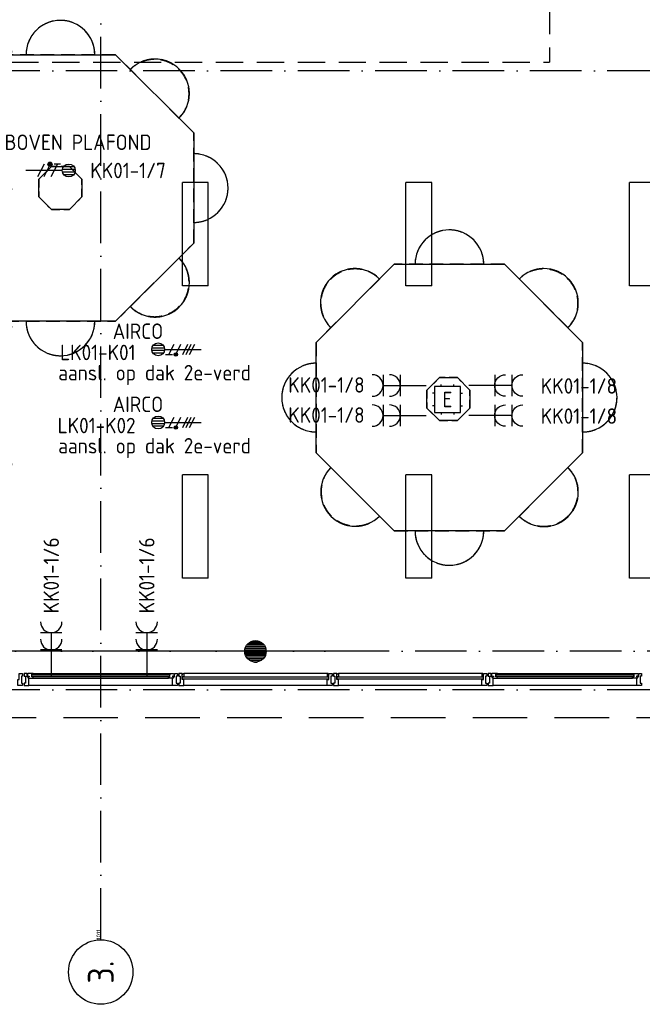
# Model space of a CAD drawing. Header units: millimetres. Extents: x 90707 to 259985, y -1262 to 84291.
# Tile 69 of 75: x 222703 to 229947, y 37953 to 49403. Entities that reach past the tile are written whole.
import ezdxf
from ezdxf.enums import TextEntityAlignment as Align

# ---------------------------------------------------------------- set-up
doc = ezdxf.new("R2010")
doc.units = ezdxf.units.MM
doc.header["$LTSCALE"] = 100
doc.linetypes.add('DASHDOT', pattern=[9, 6, -1.5, 0, -1.5])
doc.linetypes.add('HIDDEN', pattern=[9.525, 6.35, -3.175])
doc.layers.get('0').update_dxf_attribs({"linetype": 'CONTINUOUS'})
for name, color, linetype in [('02-61-25-lijn025', 10, 'CONTINUOUS'), ('02-61-70-lijn070', 130, 'CONTINUOUS'), ('AANSLWCD', 3, 'CONTINUOUS'), ('ABNSLWCD_ATTRIB', 2, 'CONTINUOUS'), ('AL$7----_STRAMIEN', 1, 'DASHDOT'), ('AL21----_BUITENWAND', 4, 'CONTINUOUS'), ('AL28----_KONSTRUKTIE', 3, 'CONTINUOUS'), ('AL31----_BUITENKOZ', 7, 'CONTINUOUS'), ('AL31----_DRAAIRICHTING', 1, 'CONTINUOUS'), ('ALN-----_BLOCKNAAM', 2, 'CONTINUOUS'), ('ALXAA---_GEWBETON', 12, 'CONTINUOUS'), ('ALXOU---_GLAS', 7, 'CONTINUOUS'), ('ARMATUUR', 8, 'CONTINUOUS'), ('EB62203-_ATTRIB', 2, 'CONTINUOUS'), ('EB62204-_ATTRIB', 2, 'CONTINUOUS'), ('EB62209-_ATTRIB', 2, 'CONTINUOUS'), ('EB63102-_ATTRIB', 2, 'CONTINUOUS'), ('EB63103-_ATTRIB', 2, 'CONTINUOUS'), ('EB6721--_ATTRIB', 2, 'CONTINUOUS'), ('EL62204-_KRACHT-ASP230', 3, 'CONTINUOUS'), ('EL62209-_KRACHT-ASP400', 3, 'CONTINUOUS'), ('EL63103-_LICHT-WCD230V', 3, 'CONTINUOUS'), ('EL6441--_DATACOM', 3, 'CONTINUOUS'), ('EL6721--_GEB-BEH-AUTO', 3, 'CONTINUOUS'), ('VOLGNUMMER', 7, 'CONTINUOUS'), ('W-INSTALLATIE', 8, 'HIDDEN')]:
    doc.layers.add(name, color=color, linetype=linetype)
doc.styles.add('1_8', font='ISO', dxfattribs={"height": 1.8})
doc.styles.add('NORATT', font='isocp.shx')
doc.styles.get("Standard").update_dxf_attribs({"font": 'iso.shx'})
pattern_1 = [(0, (-15972.031, 9775.25), (0, 20), [])]

# ---------------------------------------------------------------- blocks, each defined once
blk = doc.blocks.new('ES3W2A')
for p, q in [((1.25, 2), (-1.25, 2)), ((0, 2), (0, -3)), ((1.25, 0), (-1.25, 0))]:
    blk.add_line(p, q)
for centre in [(0, 3.25), (0, 1.25)]:
    blk.add_arc(centre, 1.25, 180, 0)
at = {"style": '1_8'}
for tag, flags, p in [('VERMOGEN', 9, (-2.5, 5)), ('GROEP', 8, (0, 5)), ('SCHAK', 8, (2.5, 5)), ('GELIJK', 9, (5, 5)), ('TAL', 8, (2.5, 5)), ('KAST', 9, (7, 5))]:
    blk.add_attdef(tag, text='', height=1.8, rotation=90, dxfattribs=dict(at, flags=flags)).set_placement(p, align=Align.MIDDLE_CENTER)
at = {"style": '1_8', "width": 0.7, "flags": 8}
blk.add_attdef('DOEL', text='', height=1.8, rotation=90, dxfattribs=at).set_placement((-2.5, 5), align=Align.MIDDLE_LEFT)
at = {"style": '1_8', "flags": 9}
blk.add_attdef('M_CODE', text='', height=1.8, dxfattribs=at).set_placement((0, 0), align=Align.MIDDLE_CENTER)
blk = doc.blocks.new('ES1116A2')
at = {"ltscale": 0.5}
for p, q in [((-0.75, 1.5), (-0.75, 1.75)), ((0.75, 1.5), (0.75, 1.75)), ((-1.5, 0.75), (-1.75, 0.75)), ((1.5, 0.75), (1.75, 0.75)), ((-1.5, -0.75), (-1.75, -0.75)), ((1.5, -0.75), (1.75, -0.75)), ((-0.75, -1.5), (-0.75, -1.75)), ((0.75, -1.5), (0.75, -1.75))]:
    blk.add_line(p, q, dxfattribs=at)
blk.add_lwpolyline([(-1.5, -1.5), (1.5, -1.5), (1.5, 1.5), (-1.5, 1.5)], close=True)
at = {"ltscale": 0.5, "style": '1_8'}
for tag, flags, p in [('VERMOGEN', 9, (-2.5, 3.5)), ('GROEP', 8, (0, 3.5)), ('SCHAK', 8, (2.5, 3.5)), ('KAST', 9, (7, 3.5)), ('DOEL', 8, (-2.5, 0))]:
    blk.add_attdef(tag, text='', height=1.8, rotation=90, dxfattribs=dict(at, flags=flags)).set_placement(p, align=Align.MIDDLE_LEFT)
for tag, flags, p in [('GELIJK', 9, (5, 3.5)), ('TAL', 8, (2.5, 3.5))]:
    blk.add_attdef(tag, text='', height=1.8, rotation=90, dxfattribs=dict(at, flags=flags)).set_placement(p, align=Align.MIDDLE_CENTER)
at = {"ltscale": 0.5, "style": '1_8', "flags": 8}
for tag, p in [('NUMMER', (0, 3)), ('CODE', (0, 0))]:
    blk.add_attdef(tag, text='', height=1.8, dxfattribs=at).set_placement(p, align=Align.MIDDLE)
at = {"ltscale": 0.5, "style": '1_8', "flags": 9}
blk.add_attdef('M_CODE', text='', height=1.8, dxfattribs=at).set_placement((0, 0), align=Align.MIDDLE_CENTER)
blk = doc.blocks.new('ES2X2')
for p, q in [((-0.45, 1.4), (-0.45, 2.6)), ((-0.15, 1.27), (-0.15, 2.73)), ((0.15, 1.27), (0.15, 2.73)), ((0.45, 1.4), (0.45, 2.6)), ((0, 1.25), (0, -3))]:
    blk.add_line(p, q)
at = {"color": 1}
for p, q in [((-0.6, 1.15), (-0.6, 0.35)), ((-0.72, -0.21), (-0.72, 0.11)), ((-0.64, -0.25), (-0.64, 0.15)), ((-0.6, 0.75), (0.6, 0.15)), ((-0.56, -0.25), (-0.56, 0.15)), ((-0.48, -0.21), (-0.48, 0.11)), ((-0.6, -0.05), (0.6, -0.65)), ((-0.6, -0.85), (0.6, -1.45)), ((-0.6, -1.25), (0.6, -1.85)), ((-0.6, -1.65), (0.6, -2.25))]:
    blk.add_line(p, q, dxfattribs=at)
blk.add_circle((0, 2), 0.75)
blk.add_circle((-0.6, -0.05), 0.2, dxfattribs=at)
at = {"style": '1_8'}
for tag, flags, p in [('VERMOGEN', 9, (-2.5, 4.5)), ('GROEP', 8, (0, 4.5)), ('SCHAK', 8, (2.5, 4.5)), ('KAST', 9, (7, 4.5)), ('DOEL', 8, (-2.5, 1))]:
    blk.add_attdef(tag, text='', height=1.8, rotation=90, dxfattribs=dict(at, flags=flags)).set_placement(p, align=Align.MIDDLE_LEFT)
at = {"style": '1_8', "flags": 8}
blk.add_attdef('TAL', text='', height=1.8, rotation=90, dxfattribs=at).set_placement((2.5, 4.5), align=Align.MIDDLE_CENTER)
at = {"style": '1_8', "flags": 9}
blk.add_attdef('M_CODE', text='', height=1.8, dxfattribs=at).set_placement((0, 0), align=Align.MIDDLE_CENTER)
blk = doc.blocks.new('ES3X5')
at = {"color": 0, "ltscale": 0.5}
for p, q in [((-0.45, 1.4), (-0.45, 2.6)), ((-0.15, 1.27), (-0.15, 2.73)), ((0.15, 1.27), (0.15, 2.73)), ((0.45, 1.4), (0.45, 2.6)), ((0, 1.25), (0, -3))]:
    blk.add_line(p, q, dxfattribs=at)
at = {"color": 0}
for p, q in [((-0.45, 1.4), (-0.45, 2.6)), ((-0.15, 1.27), (-0.15, 2.73)), ((0.15, 1.27), (0.15, 2.73)), ((0.45, 1.4), (0.45, 2.6)), ((0, 1.25), (0, -3))]:
    blk.add_line(p, q, dxfattribs=at)
at = {"color": 1, "ltscale": 0.5}
for p, q in [((-0.88, -0.38), (-0.88, 0.01)), ((-0.78, -0.42), (-0.78, 0.06)), ((-0.73, 1.04), (-0.73, 0.3)), ((-0.73, 0.67), (0.73, -0.07)), ((-0.69, -0.42), (-0.69, 0.06)), ((-0.59, -0.38), (-0.59, 0.01)), ((-0.73, -0.18), (0.73, -0.92)), ((-0.73, -0.88), (0.73, -1.62))]:
    blk.add_line(p, q, dxfattribs=at)
at = {"color": 1}
for p, q in [((-0.88, -0.38), (-0.88, 0.01)), ((-0.78, -0.42), (-0.78, 0.06)), ((-0.73, 1.04), (-0.73, 0.3)), ((-0.73, 0.67), (0.73, -0.07)), ((-0.69, -0.42), (-0.69, 0.06)), ((-0.59, -0.38), (-0.59, 0.01)), ((-0.73, -0.18), (0.73, -0.92)), ((-0.73, -0.88), (0.73, -1.62))]:
    blk.add_line(p, q, dxfattribs=at)
at = {"color": 0, "ltscale": 0.5}
blk.add_circle((0, 2), 0.75, dxfattribs=at)
at = {"color": 0}
blk.add_circle((0, 2), 0.75, dxfattribs=at)
at = {"color": 1, "ltscale": 0.5}
blk.add_circle((-0.73, -0.18), 0.245, dxfattribs=at)
at = {"color": 1}
blk.add_circle((-0.73, -0.18), 0.245, dxfattribs=at)
at = {"ltscale": 0.5, "style": 'NORATT'}
for tag, flags, p in [('VERMOGEN', 9, (-2.5, 4.5)), ('GROEP', 8, (0, 4.5)), ('SCHAK', 8, (2.5, 4.5)), ('KAST', 9, (7, 4.5)), ('DOEL', 8, (-2.5, 1))]:
    blk.add_attdef(tag, text='', height=1.8, rotation=90, dxfattribs=dict(at, flags=flags)).set_placement(p, align=Align.MIDDLE_LEFT)
at = {"style": '1_8'}
for tag, flags, p in [('VERMOGEN', 9, (-2.5, 4.5)), ('GROEP', 8, (0, 4.5)), ('SCHAK', 8, (2.5, 4.5)), ('KAST', 9, (7, 4.5)), ('DOEL', 8, (-2.5, 1))]:
    blk.add_attdef(tag, text='', height=1.8, rotation=90, dxfattribs=dict(at, flags=flags)).set_placement(p, align=Align.MIDDLE_LEFT)
at = {"ltscale": 0.5, "style": 'NORATT'}
for tag, flags, p in [('GELIJK', 9, (5, 4.5)), ('TAL', 8, (2.5, 4.5))]:
    blk.add_attdef(tag, text='', height=1.8, rotation=90, dxfattribs=dict(at, flags=flags)).set_placement(p, align=Align.MIDDLE_CENTER)
at = {"style": '1_8'}
for tag, flags, p in [('GELIJK', 9, (5, 4.5)), ('TAL', 8, (2.5, 4.5))]:
    blk.add_attdef(tag, text='', height=1.8, rotation=90, dxfattribs=dict(at, flags=flags)).set_placement(p, align=Align.MIDDLE_CENTER)
at = {"ltscale": 0.5, "style": 'NORATT', "flags": 9}
blk.add_attdef('M_CODE', text='', height=1.8, dxfattribs=at).set_placement((0, 0), align=Align.MIDDLE_CENTER)
at = {"style": '1_8', "flags": 9}
blk.add_attdef('M_CODE', text='', height=1.8, dxfattribs=at).set_placement((0, 0), align=Align.MIDDLE_CENTER)
blk = doc.blocks.new('1011')
at = {"layer": 'AL$7----_STRAMIEN', "color": 7, "linetype": 'Continuous'}
blk.add_circle((-750, 0), 750, dxfattribs=at)
at = {"layer": 'AL$7----_STRAMIEN', "color": 3, "linetype": 'Continuous'}
blk.add_attdef('STR-NAAM', text='', height=600, rotation=360, dxfattribs=at).set_placement((-750, 0), align=Align.MIDDLE)
at = {"layer": 'ALN-----_BLOCKNAAM', "linetype": 'Continuous'}
blk.add_text('1011', height=100, dxfattribs=at).set_placement((0, 0))
blk = doc.blocks.new('A$Cca306792')
at = {"layer": 'AL31----_DRAAIRICHTING'}
h = blk.add_hatch(dxfattribs=at)
h.set_pattern_fill('GEWPBET', color=8, scale=100, style=0)
h.set_pattern_definition(pattern_1)
edge = h.paths.add_edge_path()
edge.add_arc((134328, 43320), 125, 0, 360)
h = blk.add_hatch(dxfattribs=at)
h.set_pattern_fill('GEWPBET', color=8, scale=100, style=0)
h.set_pattern_definition(pattern_1)
edge = h.paths.add_edge_path()
edge.add_arc((134328, 43320), 125, 0, 360)
at = {"layer": 'AL$7----_STRAMIEN', "color": 1}
blk.add_line((145786, 43320), (110378, 43320), dxfattribs=at)
for points in [[(132528, 39965), (132528, 78659)], [(146222, 50070), (3931, 50070)], [(135522, 43320), (3452, 43320)], [(146222, 42870), (2867, 42870)]]:
    blk.add_lwpolyline(points, dxfattribs=at)
at = {"layer": 'AL21----_BUITENWAND', "color": 8, "linetype": 'HIDDEN'}
blk.add_line((107328, 42550), (139728, 42550), dxfattribs=at)
at = {"layer": 'AL28----_KONSTRUKTIE', "color": 8}
blk.add_circle((134328, 43320), 125, dxfattribs=at)
blk.add_circle((134328, 43320), 125, dxfattribs=at)
at = {"layer": 'AL31----_BUITENKOZ', "color": 8, "linetype": 'Continuous'}
for p, q in [((131580, 43060), (131619, 43060)), ((131619, 43060), (131619, 43054)), ((131619, 43054), (131619, 43040)), ((133476, 43060), (133437, 43060)), ((133437, 43060), (133437, 43054)), ((133437, 43054), (133437, 43040)), ((133476, 42993), (133476, 43060)), ((133476, 43023), (133476, 43055)), ((133476, 43055), (133481, 43055)), ((133481, 43055), (133481, 43060)), ((133481, 43060), (133493, 43060)), ((133493, 43060), (133493, 43023)), ((135175, 43060), (135163, 43060)), ((135163, 43060), (135163, 43023)), ((135175, 43055), (135175, 43060)), ((135180, 43055), (135175, 43055)), ((135180, 43060), (135219, 43060)), ((135180, 42993), (135180, 43060)), ((135180, 43023), (135180, 43055)), ((135219, 43060), (135219, 43054)), ((135219, 43054), (135219, 43040)), ((135276, 43060), (135237, 43060)), ((135237, 43060), (135237, 43054)), ((135237, 43054), (135237, 43040)), ((135276, 42993), (135276, 43060)), ((135276, 43023), (135276, 43055)), ((135276, 43055), (135281, 43055)), ((135281, 43055), (135281, 43060)), ((135281, 43060), (135293, 43060)), ((135293, 43060), (135293, 43023)), ((136975, 43060), (136963, 43060)), ((136963, 43060), (136963, 43023)), ((136975, 43055), (136975, 43060)), ((136980, 43055), (136975, 43055)), ((136980, 43060), (137019, 43060)), ((136980, 42993), (136980, 43060)), ((136980, 43023), (136980, 43055)), ((137019, 43060), (137019, 43054)), ((137019, 43054), (137019, 43040)), ((131619, 43030), (131605, 43030)), ((131605, 43030), (131605, 42950)), ((131605, 42950), (131619, 42950)), ((131619, 43040), (131619, 43040)), ((131619, 43040), (131619, 43030)), ((131619, 42950), (131619, 42940)), ((131619, 42940), (131619, 42940)), ((131619, 42940), (131619, 42927)), ((133437, 43040), (133437, 43040)), ((133437, 43040), (133437, 43030)), ((133437, 43030), (133451, 43030)), ((133451, 42950), (133437, 42950)), ((133437, 42950), (133437, 42941)), ((133437, 42941), (133437, 42941)), ((133437, 42941), (133437, 42927)), ((133451, 43030), (133451, 42950)), ((133493, 43023), (133476, 43023)), ((133493, 42993), (133476, 42993)), ((133493, 42940), (133493, 42993)), ((133493, 42932), (133493, 42940)), ((135163, 43023), (135180, 43023)), ((135163, 42940), (135163, 42993)), ((135163, 42993), (135180, 42993)), ((135163, 42932), (135163, 42940)), ((135219, 43030), (135205, 43030)), ((135205, 43030), (135205, 42950)), ((135205, 42950), (135219, 42950)), ((135219, 43040), (135219, 43040)), ((135219, 43040), (135219, 43030)), ((135219, 42950), (135219, 42940)), ((135219, 42940), (135219, 42940)), ((135219, 42940), (135219, 42927)), ((135237, 43040), (135237, 43040)), ((135237, 43040), (135237, 43030)), ((135237, 43030), (135251, 43030)), ((135251, 42950), (135237, 42950)), ((135237, 42950), (135237, 42941)), ((135237, 42941), (135237, 42941)), ((135237, 42941), (135237, 42927)), ((135251, 43030), (135251, 42950)), ((135293, 43023), (135276, 43023)), ((135293, 42993), (135276, 42993)), ((135293, 42940), (135293, 42993)), ((135293, 42932), (135293, 42940)), ((136963, 43023), (136980, 43023)), ((136963, 42940), (136963, 42993)), ((136963, 42993), (136980, 42993)), ((136963, 42932), (136963, 42940)), ((137019, 43030), (137005, 43030)), ((137005, 43030), (137005, 42950)), ((137005, 42950), (137019, 42950)), ((137019, 43040), (137019, 43040)), ((137019, 43040), (137019, 43030)), ((137019, 42950), (137019, 42940)), ((137019, 42940), (137019, 42940)), ((137019, 42940), (137019, 42927)), ((131600, 42921), (131563, 42921)), ((131619, 42921), (131600, 42921)), ((131619, 42927), (131619, 42921)), ((133437, 42927), (133437, 42921)), ((133437, 42921), (133456, 42921)), ((133456, 42921), (133493, 42921)), ((133493, 42928), (133493, 42932)), ((133493, 42921), (133493, 42928)), ((135163, 42928), (135163, 42932)), ((135163, 42921), (135163, 42928)), ((135200, 42921), (135163, 42921)), ((135219, 42921), (135200, 42921)), ((135219, 42927), (135219, 42921)), ((135237, 42927), (135237, 42921)), ((135237, 42921), (135256, 42921)), ((135256, 42921), (135293, 42921)), ((135293, 42928), (135293, 42932)), ((135293, 42921), (135293, 42928)), ((136963, 42928), (136963, 42932)), ((136963, 42921), (136963, 42928)), ((137000, 42921), (136963, 42921)), ((137019, 42921), (137000, 42921)), ((137019, 42927), (137019, 42921))]:
    blk.add_line(p, q, dxfattribs=at)
at = {"layer": 'AL31----_BUITENKOZ', "color": 8}
for p, q in [((131637, 43060), (131637, 43030)), ((131670, 43060), (131637, 43060)), ((131670, 43024), (131670, 43060)), ((131681, 43058), (131674, 43058)), ((131674, 43058), (131674, 43029)), ((131683, 43063), (131681, 43058)), ((131726, 43063), (131683, 43063)), ((131726, 43022), (131726, 43063)), ((131726, 43060), (131726, 43047)), ((131743, 43060), (131726, 43060)), ((131740, 43063), (133316, 43063)), ((131743, 43047), (131743, 43060)), ((133314, 43047), (133314, 43060)), ((133314, 43060), (133331, 43060)), ((133331, 43022), (133331, 43063)), ((133331, 43063), (133374, 43063)), ((133331, 43060), (133331, 43047)), ((133374, 43063), (133376, 43058)), ((133376, 43058), (133383, 43058)), ((133383, 43058), (133383, 43029)), ((133386, 43024), (133386, 43060)), ((133386, 43060), (133419, 43060)), ((133419, 43060), (133419, 43030)), ((135163, 43060), (133493, 43060)), ((136963, 43060), (135293, 43060)), ((136963, 43060), (135293, 43060)), ((137037, 43060), (137037, 43030)), ((137070, 43060), (137037, 43060)), ((137070, 43024), (137070, 43060)), ((137081, 43058), (137074, 43058)), ((137074, 43058), (137074, 43029)), ((137083, 43063), (137081, 43058)), ((137126, 43063), (137083, 43063)), ((137126, 43022), (137126, 43063)), ((137126, 43060), (137126, 43047)), ((137143, 43060), (137126, 43060)), ((137140, 43063), (138716, 43063)), ((137143, 43047), (137143, 43060)), ((138714, 43047), (138714, 43060)), ((138714, 43060), (138731, 43060)), ((138731, 43022), (138731, 43063)), ((138731, 43063), (138774, 43063)), ((138731, 43060), (138731, 43047)), ((138774, 43063), (138776, 43058)), ((138776, 43058), (138783, 43058)), ((138783, 43058), (138783, 43029)), ((138786, 43024), (138786, 43060)), ((138786, 43060), (138819, 43060)), ((138819, 43060), (138819, 43030)), ((131637, 43030), (131651, 43030)), ((131651, 42950), (131637, 42950)), ((131637, 42950), (131637, 42921)), ((131651, 43030), (131651, 42950)), ((131684, 43024), (131670, 43024)), ((131674, 43029), (131696, 43029)), ((131684, 43009), (131684, 43024)), ((131693, 43009), (131684, 43009)), ((131696, 43024), (131688, 43024)), ((131688, 43024), (131688, 43009)), ((131688, 43009), (131693, 43009)), ((131693, 43009), (131740, 43009)), ((131693, 42921), (131693, 43009)), ((131696, 43029), (131696, 43024)), ((131726, 43047), (131743, 43047)), ((131743, 43022), (131726, 43022)), ((131740, 43009), (131743, 43022)), ((131740, 43009), (133316, 43009)), ((133331, 43047), (133314, 43047)), ((133316, 43009), (133314, 43022)), ((133314, 43022), (133331, 43022)), ((133363, 43009), (133316, 43009)), ((133383, 43029), (133361, 43029)), ((133361, 43029), (133361, 43024)), ((133361, 43024), (133369, 43024)), ((133369, 43009), (133363, 43009)), ((133363, 42921), (133363, 43009)), ((133363, 43009), (133372, 43009)), ((133369, 43024), (133369, 43009)), ((133372, 43009), (133372, 43024)), ((133372, 43024), (133386, 43024)), ((133419, 43030), (133405, 43030)), ((133405, 43030), (133405, 42950)), ((133405, 42950), (133419, 42950)), ((133419, 42950), (133419, 42921)), ((137037, 43030), (137051, 43030)), ((137051, 42950), (137037, 42950)), ((137037, 42950), (137037, 42921)), ((137051, 43030), (137051, 42950)), ((137084, 43024), (137070, 43024)), ((137074, 43029), (137096, 43029)), ((137084, 43009), (137084, 43024)), ((137093, 43009), (137084, 43009)), ((137096, 43024), (137088, 43024)), ((137088, 43024), (137088, 43009)), ((137088, 43009), (137093, 43009)), ((137093, 43009), (137140, 43009)), ((137093, 42921), (137093, 43009)), ((137096, 43029), (137096, 43024)), ((137126, 43047), (137143, 43047)), ((137143, 43022), (137126, 43022)), ((137140, 43009), (137143, 43022)), ((137140, 43009), (138716, 43009)), ((138731, 43047), (138714, 43047)), ((138716, 43009), (138714, 43022)), ((138714, 43022), (138731, 43022)), ((138763, 43009), (138716, 43009)), ((138783, 43029), (138761, 43029)), ((138761, 43029), (138761, 43024)), ((138761, 43024), (138769, 43024)), ((138769, 43009), (138763, 43009)), ((138763, 42921), (138763, 43009)), ((138763, 43009), (138772, 43009)), ((138769, 43024), (138769, 43009)), ((138772, 43009), (138772, 43024)), ((138772, 43024), (138786, 43024)), ((138819, 43030), (138805, 43030)), ((138805, 43030), (138805, 42950)), ((138805, 42950), (138819, 42950)), ((138819, 42950), (138819, 42921)), ((131637, 42921), (131693, 42921)), ((133363, 42921), (131693, 42921)), ((133419, 42921), (133363, 42921)), ((135163, 42921), (133493, 42921)), ((136963, 42921), (135293, 42921)), ((136963, 42921), (135293, 42921)), ((137037, 42921), (137093, 42921)), ((138763, 42921), (137093, 42921)), ((138819, 42921), (138763, 42921))]:
    blk.add_line(p, q, dxfattribs=at)
at = {"layer": 'AL31----_BUITENKOZ', "color": 8, "linetype": 'Continuous'}
for points in [[(131580, 43060), (131619, 43060), (131619, 43054), (131619, 43040), (131619, 43040), (131619, 43030), (131605, 43030), (131605, 42950), (131619, 42950), (131619, 42940), (131619, 42940), (131619, 42927), (131619, 42921), (131600, 42921), (131563, 42921), (131563, 42928), (131563, 42932), (131563, 42940), (131563, 42993), (131580, 42993)], [(136980, 43023), (136980, 43055), (136975, 43055), (136975, 43060), (136963, 43060), (136963, 43023)], [(136980, 43060), (137019, 43060), (137019, 43054), (137019, 43040), (137019, 43040), (137019, 43030), (137005, 43030), (137005, 42950), (137019, 42950), (137019, 42940), (137019, 42940), (137019, 42927), (137019, 42921), (137000, 42921), (136963, 42921), (136963, 42928), (136963, 42932), (136963, 42940), (136963, 42993), (136980, 42993)]]:
    blk.add_lwpolyline(points, close=True, dxfattribs=at)
at = {"layer": 'AL31----_BUITENKOZ', "color": 8}
for points in [[(131637, 43060), (131637, 43030), (131651, 43030), (131651, 42950), (131637, 42950), (131637, 42921), (131693, 42921), (131693, 43009), (131684, 43009), (131684, 43024), (131670, 43024), (131670, 43060)], [(131683, 43063), (131681, 43058), (131674, 43058), (131674, 43029), (131696, 43029), (131696, 43024), (131688, 43024), (131688, 43009), (131693, 43009), (131740, 43009), (131743, 43022), (131726, 43022), (131726, 43063)], [(131726, 43060), (131726, 43047), (131743, 43047), (131743, 43060)], [(137037, 43060), (137037, 43030), (137051, 43030), (137051, 42950), (137037, 42950), (137037, 42921), (137093, 42921), (137093, 43009), (137084, 43009), (137084, 43024), (137070, 43024), (137070, 43060)], [(137083, 43063), (137081, 43058), (137074, 43058), (137074, 43029), (137096, 43029), (137096, 43024), (137088, 43024), (137088, 43009), (137093, 43009), (137140, 43009), (137143, 43022), (137126, 43022), (137126, 43063)], [(137126, 43060), (137126, 43047), (137143, 43047), (137143, 43060)], [(138774, 43063), (138776, 43058), (138783, 43058), (138783, 43029), (138761, 43029), (138761, 43024), (138769, 43024), (138769, 43009), (138763, 43009), (138716, 43009), (138714, 43022), (138731, 43022), (138731, 43063)], [(138731, 43060), (138731, 43047), (138714, 43047), (138714, 43060)], [(138819, 43060), (138819, 43030), (138805, 43030), (138805, 42950), (138819, 42950), (138819, 42921), (138763, 42921), (138763, 43009), (138772, 43009), (138772, 43024), (138786, 43024), (138786, 43060)]]:
    blk.add_lwpolyline(points, close=True, dxfattribs=at)
for points in [[(131740, 43063), (133316, 43063)], [(137140, 43063), (138716, 43063)], [(131740, 43009), (133316, 43009)], [(137140, 43009), (138716, 43009)], [(133363, 42921), (131693, 42921)], [(138763, 42921), (137093, 42921)]]:
    blk.add_lwpolyline(points, dxfattribs=at)
at = {"layer": 'AL31----_DRAAIRICHTING', "color": 8}
for p, q in [((135163, 43060), (133493, 43060)), ((135175, 43060), (135163, 43060)), ((135163, 43060), (135163, 43023)), ((135175, 43055), (135175, 43060)), ((135180, 43055), (135175, 43055)), ((135180, 43060), (135219, 43060)), ((135180, 42993), (135180, 43060)), ((135180, 43023), (135180, 43055)), ((135219, 43060), (135219, 43054)), ((135219, 43054), (135219, 43040)), ((135276, 43060), (135237, 43060)), ((135237, 43060), (135237, 43054)), ((135237, 43054), (135237, 43040)), ((135276, 42993), (135276, 43060)), ((135276, 43023), (135276, 43055)), ((135276, 43055), (135281, 43055)), ((135281, 43055), (135281, 43060)), ((135281, 43060), (135293, 43060)), ((135293, 43060), (135293, 43023)), ((133478, 42995), (133478, 43021)), ((133478, 43021), (135178, 43021)), ((135178, 42995), (133478, 42995)), ((135163, 43023), (135180, 43023)), ((135163, 42940), (135163, 42993)), ((135163, 42993), (135180, 42993)), ((135163, 42932), (135163, 42940)), ((135178, 43021), (135178, 42995)), ((135219, 43030), (135205, 43030)), ((135205, 43030), (135205, 42950)), ((135205, 42950), (135219, 42950)), ((135219, 43040), (135219, 43040)), ((135219, 43040), (135219, 43030)), ((135219, 42950), (135219, 42940)), ((135219, 42940), (135219, 42940)), ((135219, 42940), (135219, 42927)), ((135237, 43040), (135237, 43040)), ((135237, 43040), (135237, 43030)), ((135237, 43030), (135251, 43030)), ((135251, 42950), (135237, 42950)), ((135237, 42950), (135237, 42941)), ((135237, 42941), (135237, 42941)), ((135237, 42941), (135237, 42927)), ((135251, 43030), (135251, 42950)), ((135293, 43023), (135276, 43023)), ((135293, 42993), (135276, 42993)), ((135278, 42995), (135278, 43021)), ((135293, 42940), (135293, 42993)), ((135293, 42932), (135293, 42940)), ((135163, 42921), (133493, 42921)), ((135163, 42928), (135163, 42932)), ((135163, 42921), (135163, 42928)), ((135200, 42921), (135163, 42921)), ((135219, 42921), (135200, 42921)), ((135219, 42927), (135219, 42921)), ((135237, 42927), (135237, 42921)), ((135237, 42921), (135256, 42921)), ((135256, 42921), (135293, 42921)), ((135293, 42928), (135293, 42932)), ((135293, 42921), (135293, 42928))]:
    blk.add_line(p, q, dxfattribs=at)
for points in [[(133374, 43063), (133376, 43058), (133383, 43058), (133383, 43029), (133361, 43029), (133361, 43024), (133369, 43024), (133369, 43009), (133363, 43009), (133316, 43009), (133314, 43022), (133331, 43022), (133331, 43063)], [(133331, 43060), (133331, 43047), (133314, 43047), (133314, 43060)], [(133419, 43060), (133419, 43030), (133405, 43030), (133405, 42950), (133419, 42950), (133419, 42921), (133363, 42921), (133363, 43009), (133372, 43009), (133372, 43024), (133386, 43024), (133386, 43060)], [(133476, 43060), (133437, 43060), (133437, 43054), (133437, 43040), (133437, 43040), (133437, 43030), (133451, 43030), (133451, 42950), (133437, 42950), (133437, 42941), (133437, 42941), (133437, 42927), (133437, 42921), (133456, 42921), (133493, 42921), (133493, 42928), (133493, 42932), (133493, 42940), (133493, 42993), (133476, 42993)], [(133476, 43023), (133476, 43055), (133481, 43055), (133481, 43060), (133493, 43060), (133493, 43023)]]:
    blk.add_lwpolyline(points, close=True, dxfattribs=at)
blk.add_circle((134328, 43320), 125, dxfattribs=at)
blk.add_circle((134328, 43320), 125, dxfattribs=at)
at = {"layer": 'ALXAA---_GEWBETON', "color": 8}
for p, q in [((134248, 43415), (134409, 43415)), ((134248, 43415), (134409, 43415)), ((134281, 43435), (134376, 43435)), ((134281, 43435), (134376, 43435)), ((134203, 43315), (134453, 43315)), ((134203, 43315), (134453, 43315)), ((134204, 43335), (134452, 43335)), ((134204, 43335), (134452, 43335)), ((134206, 43295), (134451, 43295)), ((134206, 43295), (134451, 43295)), ((134209, 43355), (134448, 43355)), ((134209, 43355), (134448, 43355)), ((134216, 43375), (134440, 43375)), ((134216, 43375), (134440, 43375)), ((134229, 43395), (134428, 43395)), ((134229, 43395), (134428, 43395)), ((134211, 43275), (134445, 43275)), ((134211, 43275), (134445, 43275)), ((134221, 43255), (134436, 43255)), ((134221, 43255), (134436, 43255)), ((134236, 43235), (134421, 43235)), ((134236, 43235), (134421, 43235)), ((134259, 43215), (134397, 43215)), ((134259, 43215), (134397, 43215)), ((134315, 43195), (134342, 43195)), ((134315, 43195), (134342, 43195))]:
    blk.add_line(p, q, dxfattribs=at)
at = {"layer": 'ALXOU---_GLAS', "color": 8}
for p, q in [((131728, 43024), (131728, 43045)), ((131728, 43045), (133329, 43045)), ((133329, 43024), (131728, 43024)), ((133329, 43045), (133329, 43024)), ((133478, 42995), (133478, 43021)), ((133478, 43021), (135178, 43021)), ((135178, 42995), (133478, 42995)), ((135178, 43021), (135178, 42995)), ((135278, 42995), (135278, 43021)), ((135278, 43021), (136978, 43021)), ((135278, 43021), (136978, 43021)), ((136978, 42995), (135278, 42995)), ((136978, 42995), (135278, 42995)), ((136978, 43021), (136978, 42995)), ((136978, 43021), (136978, 42995)), ((137128, 43024), (137128, 43045)), ((137128, 43045), (138729, 43045)), ((138729, 43024), (137128, 43024)), ((138729, 43045), (138729, 43024))]:
    blk.add_line(p, q, dxfattribs=at)
for points in [[(131728, 43024), (131728, 43045), (133329, 43045), (133329, 43024)], [(137128, 43024), (137128, 43045), (138729, 43045), (138729, 43024)]]:
    blk.add_lwpolyline(points, close=True, dxfattribs=at)
at = {"layer": 'ARMATUUR', "color": 8}
for points in [[(133778, 48770), (133478, 48770)], [(133478, 47570), (133478, 48770)], [(133778, 47570), (133778, 48770)], [(136378, 48770), (136078, 48770)], [(136078, 47570), (136078, 48770)], [(136378, 47570), (136378, 48770)], [(138678, 47570), (138678, 48770)], [(138978, 48770), (138678, 48770)], [(133778, 47570), (133478, 47570)], [(136378, 47570), (136078, 47570)], [(138978, 47570), (138678, 47570)], [(133778, 45370), (133478, 45370)], [(133478, 44170), (133478, 45370)], [(133778, 44170), (133778, 45370)], [(136378, 45370), (136078, 45370)], [(136078, 44170), (136078, 45370)], [(136378, 44170), (136378, 45370)], [(138678, 44170), (138678, 45370)], [(138978, 45370), (138678, 45370)], [(133778, 44170), (133478, 44170)], [(136378, 44170), (136078, 44170)], [(138978, 44170), (138678, 44170)]]:
    blk.add_lwpolyline(points, dxfattribs=at)
at = {"layer": 'AL$7----_STRAMIEN', "xscale": 0.5, "yscale": 0.5, "zscale": 0.5, "rotation": 90}
blk.add_blockref('1011', (132528, 39965), dxfattribs=at).add_auto_attribs({'STR-NAAM': '3.'})
at = {"layer": 'VOLGNUMMER', "color": 252, "linetype": 'ByBlock'}
for tag, p in [('0.28', (16187, 74214)), ('0.16', (78893, 73105)), ('0.17', (62961, 72994)), ('0.29', (35887, 72529)), ('0.18', (53124, 64542)), ('0.701', (85482, 63517)), ('0.30', (29366, 63128)), ('0.32', (36092, 63166)), ('0.12', (90689, 63024)), ('0.29A', (33165, 62745)), ('0.30', (38191, 61494)), ('0.27', (17657, 61363)), ('0.19', (61479, 61433)), ('0.14', (89762, 60088)), ('0.33', (45869, 59450)), ('0.15', (73454, 57402)), ('0.25', (28058, 57013)), ('0.801', (112714, 57073)), ('0.18A', (61029, 56759)), ('0.26A', (36299, 54851)), ('0.20', (60895, 53506)), ('0.800', (90980, 50804)), ('0.25A', (73288, 48435)), ('0.300', (94483, 48257)), ('0.21', (58702, 48178)), ('0.24', (35041, 47783)), ('0.102', (87631, 47613)), ('0.203', (95795, 46197)), ('0.26', (18559, 46119)), ('0.802', (68387, 42721)), ('0.204', (95497, 42149)), ('0.07B', (66790, 38909)), ('0.702', (95327, 36513))]:
    blk.add_attdef(tag, text='', height=250, dxfattribs=at).set_placement(p, align=Align.MIDDLE_CENTER)
at = {"layer": 'VOLGNUMMER', "color": 8, "linetype": 'ByBlock'}
blk.add_attdef('0.600', text='', height=250, dxfattribs=at).set_placement((96800, 48300), align=Align.MIDDLE_CENTER)

msp = doc.modelspace()

# ---------------------------------------------------------------- linework, layer by layer
at = {"layer": '02-61-25-lijn025', "color": 9}
for p, q in [((222535, 48995), (223819, 48995)), ((223819, 48995), (224727, 48087)), ((224727, 48087), (224727, 46803)), ((222927, 47548), (223073, 47695)), ((223073, 47695), (223281, 47695)), ((223281, 47695), (223427, 47548)), ((222927, 47341), (222927, 47548)), ((223427, 47548), (223427, 47341)), ((223073, 47195), (222927, 47341)), ((223427, 47341), (223281, 47195)), ((223281, 47195), (223073, 47195)), ((224727, 46803), (223819, 45895)), ((226152, 45650), (227060, 46558)), ((227060, 46558), (228344, 46558)), ((228344, 46558), (229252, 45650)), ((223819, 45895), (222535, 45895)), ((226152, 44366), (226152, 45650)), ((229252, 45650), (229252, 44366)), ((227441, 45094), (227588, 45240)), ((227588, 45240), (227795, 45240)), ((227795, 45240), (227941, 45094)), ((227441, 44886), (227441, 45094)), ((227941, 45094), (227941, 44886)), ((227588, 44740), (227441, 44886)), ((227941, 44886), (227795, 44740)), ((227795, 44740), (227588, 44740)), ((227060, 43458), (226152, 44366)), ((229252, 44366), (228344, 43458)), ((228344, 43458), (227060, 43458))]:
    msp.add_line(p, q, dxfattribs=at)
for centre, start, end in [((223177, 48995), 0, 180), ((224277, 48545), 315, 135), ((224727, 47445), 270, 90), ((227702, 46558), 0, 180), ((224277, 46345), 225, 45), ((226602, 46108), 45, 225), ((228802, 46108), 315, 135), ((223177, 45895), 180, 0), ((226152, 45008), 90, 270), ((229252, 45008), 270, 90), ((226606, 43912), 135, 315), ((228802, 43908), 225, 45), ((227702, 43458), 180, 0)]:
    msp.add_arc(centre, 400, start, end, dxfattribs=at)
at = {"layer": '02-61-70-lijn070', "color": 9, "linetype": 'HIDDEN', "ltscale": 0.25}
for points in [[(221627, 46803), (222535, 45895), (223819, 45895), (224727, 46803), (224727, 48087), (223819, 48995), (222535, 48995), (221627, 48087)], [(226152, 44366), (227060, 43458), (228344, 43458), (229252, 44366), (229252, 45650), (228344, 46558), (227060, 46558), (226152, 45650)]]:
    msp.add_lwpolyline(points, close=True, dxfattribs=at)
at = {"layer": '02-61-70-lijn070', "color": 9, "linetype": 'HIDDEN', "ltscale": 0.15}
for points in [[(222927, 47341), (223073, 47195), (223281, 47195), (223427, 47341), (223427, 47548), (223281, 47695), (223073, 47695), (222927, 47548)], [(227441, 44886), (227588, 44740), (227795, 44740), (227941, 44886), (227941, 45094), (227795, 45240), (227588, 45240), (227441, 45094)]]:
    msp.add_lwpolyline(points, close=True, dxfattribs=at)
at = {"layer": '02-61-70-lijn070', "color": 9, "linetype": 'HIDDEN', "ltscale": 0.25}
for centre, start, end in [((223177, 48995), 0, 180), ((223177, 48995), 0, 180), ((224273, 48541), 315, 135), ((224277, 48545), 315, 135), ((224727, 47445), 270, 90), ((227702, 46558), 0, 180), ((227702, 46558), 0, 180), ((224273, 46349), 225, 45), ((224273, 46349), 225, 45), ((224277, 46345), 225, 45), ((226602, 46108), 45, 225), ((226606, 46104), 45, 225), ((226606, 46104), 45, 225), ((228798, 46104), 315, 135), ((228802, 46108), 315, 135), ((223177, 45895), 180, 0), ((226152, 45008), 90, 270), ((226152, 45008), 90, 270), ((229252, 45008), 270, 90), ((226610, 43916), 135, 315), ((226610, 43916), 135, 315), ((226606, 43912), 135, 315), ((226606, 43912), 135, 315), ((228798, 43912), 225, 45), ((228798, 43912), 225, 45), ((228802, 43908), 225, 45), ((227702, 43458), 180, 0)]:
    msp.add_arc(centre, 400, start, end, dxfattribs=at)
at = {"layer": 'W-INSTALLATIE', "ltscale": 0.5}
for p in [(228868, 69080), (218318, 48910)]:
    msp.add_line(p, (228868, 48910), dxfattribs=at)

# ---------------------------------------------------------------- block references
at = {"layer": 'AANSLWCD'}
ref = msp.add_blockref('ES3W2A', (223070, 42074), dxfattribs=dict(at, xscale=100, yscale=100, zscale=100))
ref.add_attrib('GROEP', 'KK01-1/6', dxfattribs={"layer": 'ABNSLWCD_ATTRIB', "color": 1, "height": 180, "rotation": 90, "style": '1_8', "flags": 8}).set_placement((223070, 42499), align=Align.MIDDLE_LEFT)
ref = msp.add_blockref('ES3W2A', (224181, 42074), dxfattribs=dict(at, xscale=100, yscale=100, zscale=100))
ref.add_attrib('GROEP', 'KK01-1/6', dxfattribs={"layer": 'ABNSLWCD_ATTRIB', "color": 1, "height": 180, "rotation": 90, "style": '1_8', "flags": 8}).set_placement((224181, 42499), align=Align.MIDDLE_LEFT)
at = {"layer": 'EL62204-_KRACHT-ASP230', "ltscale": 0.5}
ref = msp.add_blockref('ES3X5', (223074, 47649), dxfattribs=dict(at, xscale=100, yscale=100, zscale=100, rotation=270))
ref.add_attrib('GROEP', 'KK01-1/7', dxfattribs={"layer": 'EB62204-_ATTRIB', "color": 1, "ltscale": 0.5, "height": 180, "style": 'NORATT', "flags": 8}).set_placement((223524, 47649), align=Align.MIDDLE_LEFT)
at = {"layer": 'EL62209-_KRACHT-ASP400'}
ref = msp.add_blockref('ES2X2', (224514, 45569, 1050), dxfattribs=dict(at, xscale=100, yscale=100, zscale=100, rotation=90))
ref.add_attrib('DOEL', 'AIRCO', dxfattribs={"layer": 'EB62209-_ATTRIB', "color": 1, "height": 180, "style": '1_8', "flags": 8}).set_placement((224372, 45780, 1050), align=Align.MIDDLE_RIGHT)
ref.add_attrib('GROEP', 'LK01-K01', dxfattribs={"layer": 'EB62209-_ATTRIB', "color": 1, "height": 180, "style": '1_8', "flags": 8}).set_placement((224051, 45533, 1050), align=Align.MIDDLE_RIGHT)
ref.add_attrib('SCHAK', 'aansl. op dak 2e-verd', dxfattribs={"layer": 'EB62209-_ATTRIB', "color": 1, "height": 180, "style": '1_8', "flags": 8}).set_placement((225393, 45298, 1050), align=Align.MIDDLE_RIGHT)
ref = msp.add_blockref('ES2X2', (224514, 44719, 1050), dxfattribs=dict(at, xscale=100, yscale=100, zscale=100, rotation=90))
ref.add_attrib('DOEL', 'AIRCO', dxfattribs={"layer": 'EB62209-_ATTRIB', "color": 1, "height": 180, "style": '1_8', "flags": 8}).set_placement((224372, 44930, 1050), align=Align.MIDDLE_RIGHT)
ref.add_attrib('GROEP', 'LK01-K02', dxfattribs={"layer": 'EB62209-_ATTRIB', "color": 1, "height": 180, "style": '1_8', "flags": 8}).set_placement((224051, 44683, 1050), align=Align.MIDDLE_RIGHT)
ref.add_attrib('SCHAK', 'aansl. op dak 2e-verd', dxfattribs={"layer": 'EB62209-_ATTRIB', "color": 1, "height": 180, "style": '1_8', "flags": 8}).set_placement((225393, 44448, 1050), align=Align.MIDDLE_RIGHT)
at = {"layer": 'EL63103-_LICHT-WCD230V'}
ref = msp.add_blockref('ES3W2A', (221215, 48954, 1050), dxfattribs=dict(at, xscale=100, yscale=100, zscale=100, rotation=270))
ref.add_attrib('GROEP', 'KK01-1/37', dxfattribs={"layer": 'EB63103-_ATTRIB', "color": 1, "height": 180, "style": 'NORATT', "flags": 8}).set_placement((221640, 48954, 1050), align=Align.MIDDLE_LEFT)
ref = msp.add_blockref('ES3W2A', (221215, 47354, 1050), dxfattribs=dict(at, xscale=100, yscale=100, zscale=100, rotation=270))
ref.add_attrib('GROEP', 'KK01-1/37', dxfattribs={"layer": 'EB63103-_ATTRIB', "color": 1, "height": 180, "style": 'NORATT', "flags": 8}).set_placement((221640, 47354, 1050), align=Align.MIDDLE_LEFT)
ref = msp.add_blockref('ES3W2A', (221215, 45754, 1050), dxfattribs=dict(at, xscale=100, yscale=100, zscale=100, rotation=270))
ref.add_attrib('GROEP', 'KK01-1/37', dxfattribs={"layer": 'EB63103-_ATTRIB', "color": 1, "height": 180, "style": 'NORATT', "flags": 8}).set_placement((221640, 45754, 1050), align=Align.MIDDLE_LEFT)
ref = msp.add_blockref('ES3W2A', (227130, 45149), dxfattribs=dict(at, xscale=100, yscale=100, zscale=100, rotation=90))
ref.add_attrib('GROEP', 'KK01-1/8', dxfattribs={"layer": 'EB63103-_ATTRIB', "color": 1, "height": 180, "style": '1_8', "flags": 8}).set_placement((226716, 45155), align=Align.MIDDLE_RIGHT)
ref = msp.add_blockref('ES3W2A', (228230, 45149), dxfattribs=dict(at, xscale=-100, yscale=100, zscale=100, rotation=270))
ref.add_attrib('GROEP', 'KK01-1/8', dxfattribs={"layer": 'EB62203-_ATTRIB', "color": 1, "height": 180, "style": '1_8', "flags": 8}).set_placement((229653, 45143), align=Align.MIDDLE_RIGHT)
ref = msp.add_blockref('ES3W2A', (227130, 44799), dxfattribs=dict(at, xscale=100, yscale=100, zscale=100, rotation=90))
ref.add_attrib('GROEP', 'KK01-1/8', dxfattribs={"layer": 'EB63103-_ATTRIB', "color": 1, "height": 180, "style": '1_8', "flags": 8}).set_placement((226716, 44805), align=Align.MIDDLE_RIGHT)
ref = msp.add_blockref('ES3W2A', (228230, 44799), dxfattribs=dict(at, xscale=-100, yscale=100, zscale=100, rotation=270))
ref.add_attrib('GROEP', 'KK01-1/8', dxfattribs={"layer": 'EB62203-_ATTRIB', "color": 1, "height": 180, "style": '1_8', "flags": 8}).set_placement((229653, 44793), align=Align.MIDDLE_RIGHT)
ref = msp.add_blockref('ES3W2A', (221215, 44154, 1050), dxfattribs=dict(at, xscale=100, yscale=100, zscale=100, rotation=270))
ref.add_attrib('GROEP', 'KK01-1/37', dxfattribs={"layer": 'EB63103-_ATTRIB', "color": 1, "height": 180, "style": 'NORATT', "flags": 8}).set_placement((221640, 44154, 1050), align=Align.MIDDLE_LEFT)
at = {"layer": 'EL6441--_DATACOM'}
msp.add_blockref('A$Cca306792', (91118, -1262), dxfattribs=at)
at = {"layer": 'EL6721--_GEB-BEH-AUTO'}
ref = msp.add_blockref('ES1116A2', (227680, 44986), dxfattribs=dict(at, xscale=100, yscale=100, zscale=100))
ref.add_attrib('CODE', 'E', dxfattribs={"layer": 'EB6721--_ATTRIB', "color": 1, "height": 180, "style": '1_8', "flags": 8}).set_placement((227680, 44986), align=Align.MIDDLE)

# ---------------------------------------------------------------- texts
at = {"layer": 'EB63102-_ATTRIB', "ltscale": 0.5, "insert": (222528, 48067), "char_height": 180, "width": 2079.56, "attachment_point": 1, "style": 'NORATT'}
msp.add_mtext('BOVEN PLAFOND', dxfattribs=at)

doc.saveas('drawing.dxf')
